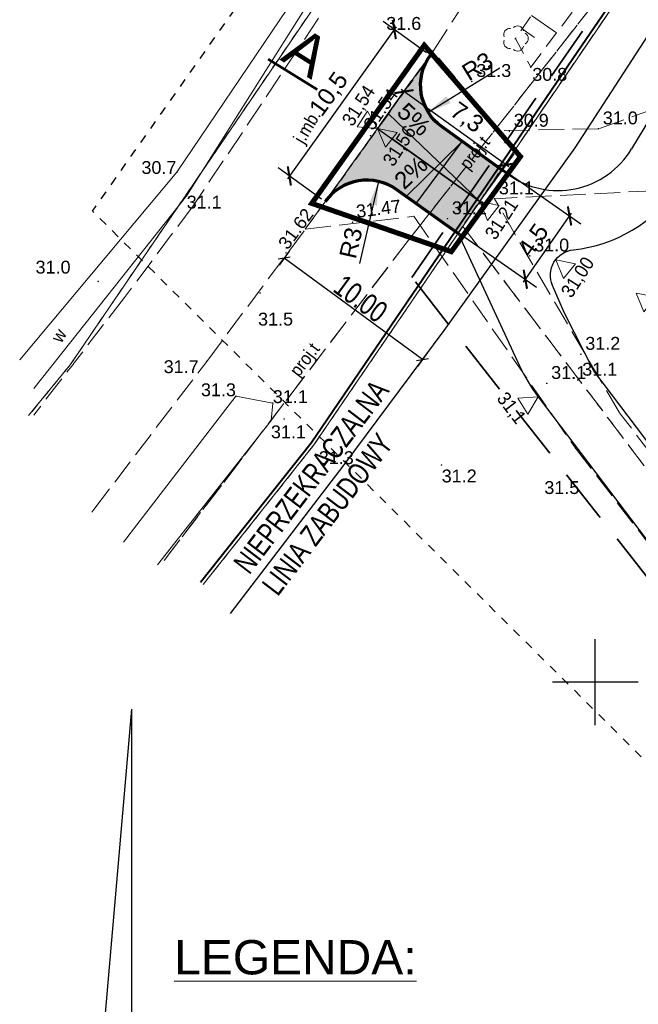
# Model space of a CAD drawing. Extents: x 5501473 to 5502075, y 5958823 to 5959120.
# Tile 3 of 8: x 5501566 to 5501603, y 5958881 to 5958939. Entities that reach past the tile are written whole.
import ezdxf
from ezdxf.enums import TextEntityAlignment as Align

# ---------------------------------------------------------------- set-up
doc = ezdxf.new("R2010")
doc.units = 0
doc.header["$LTSCALE"] = 0.5
doc.header["$PDMODE"] = 33
doc.header["$PDSIZE"] = 0.3
for name, pattern in [('1 1', [2, 1, -1]), ('2 1', [3, 2, -1]), ('3 1', [4, 3, -1]), ('DASHDOT', [25.4, 12.7, -6.35, 0, -6.35]), ('DASHED', [0.75, 0.5, -0.25]), ('EGKK', [4, 3, -1]), ('EGUG', [2, 1, -1]), ('HIDDEN', [9.524999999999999, 6.35, -3.175]), ('SUUS_P', [0.8, 0.4, -0.4])]:
    doc.linetypes.add(name, pattern=pattern)
for name, color, linetype, lineweight in [('--GRANICA DZIAŁKI', 2, 'Continuous', 40), ('--linia zabudowy', 7, 'Continuous', 30), ('--zagos.terenu', 7, 'Continuous', 30), ('A--zjazd+droga', 7, 'Continuous', 30), ('EGDE', 251, 'Continuous', 20), ('EGKK', 251, 'Continuous', 20), ('EGPG', 251, 'Continuous', 20), ('EGPG_O', 251, 'Continuous', 20), ('EGUG', 251, 'Continuous', 20), ('OTK', 251, 'Continuous', 20), ('OTK_O', 251, 'Continuous', 20), ('OTR', 251, 'Continuous', 20), ('OTRN', 251, 'Continuous', 20), ('OTRN_O', 251, 'Continuous', 18), ('OTRS', 251, 'Continuous', 20), ('OTRS_O', 251, 'Continuous', 18), ('OTZ', 251, 'Continuous', 20), ('SUT', 251, 'Continuous', 20), ('SUT_O', 251, 'Continuous', 20), ('t-kraweznik_proj', 5, 'Continuous', 70), ('t-legenda', 7, 'Continuous', 18), ('t-przekroj', 7, 'Continuous', 18), ('t-rzedna_proj', 1, 'Continuous', 18), ('t-szraf_jezdnia_proj', 4, 'Continuous', 18), ('t-wymiary', 7, 'Continuous', 13)]:
    doc.layers.add(name, color=color, linetype=linetype, lineweight=lineweight)
for name, color, linetype in [('--zakres-WZ', 181, 'Continuous'), ('PARSI', 251, 'Continuous'), ('Strzałka', 251, 'Continuous')]:
    doc.layers.add(name, color=color, linetype=linetype)
doc.styles.add('1-500', font='arial.ttf', dxfattribs={"width": 0.75, "height": 1.25})
doc.styles.add('BDOT', font='Arial.ttf', dxfattribs={"width": 0.8999999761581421})
doc.styles.add('EGBP', font='arial.ttf')
doc.styles.add('GESUT', font='Arial.ttf', dxfattribs={"width": 0.8999999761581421})
doc.styles.get("Standard").update_dxf_attribs({"font": 'arial.ttf', "width": 0.9})
doc.styles.add('to-max', font='arial.ttf', dxfattribs={"height": 1})
doc.linetypes.add('LINIA ZAB2', pattern='A,0.4,[135,RODZLIN.shx,S=0.015,R=0,X=-0.1,Y=0],0.4', length=0.8)
doc.dimstyles.new('1-500', dxfattribs={"dimtxt": 1.25, "dimasz": 0.5, "dimexe": 0.5, "dimexo": 1, "dimgap": 0.09, "dimtad": 1, "dimzin": 0, "dimdsep": 46, "dimtxsty": '1-500', "dimblk": 'OBLIQUE', "dimcen": 0.09, "dimclrt": 256, "dimadec": 0, "dimazin": 0, "dimtfac": 1, "dimtdec": 4, "dimtix": 1, "dimtofl": 0, "dimtmove": 2, "dimatfit": 3, "dimldrblk": 'OBLIQUE', "dimfxl": 0.5, "dimfxlon": 1, "dimtvp": 0.9, "dimtolj": 1, "dimtzin": 0, "dimarcsym": 0})
doc.dimstyles.new('500 ISO-25', dxfattribs={"dimscale": 0.4, "dimtxt": 1, "dimasz": 2, "dimexe": 2, "dimexo": 0.625, "dimtad": 1, "dimdec": 1, "dimzin": 1, "dimtxsty": 'to-max', "dimblk": 'ARCHTICK', "dimcen": 2.5, "dimdle": 0.5, "dimadec": 3, "dimazin": 0, "dimtfac": 1, "dimtdec": 1, "dimtmove": 0, "dimatfit": 3, "dimldrblk": 'OBLIQUE', "dimfxl": 1, "dimarcsym": 0})
doc.dimstyles.new('R500 ISO-25', dxfattribs={"dimscale": 0.4, "dimtxt": 1, "dimasz": 3.5, "dimexe": 1.25, "dimexo": 0.625, "dimtad": 1, "dimdec": 0, "dimzin": 1, "dimtxsty": 'to-max', "dimcen": 2.5, "dimadec": 0, "dimazin": 0, "dimtfac": 1, "dimtdec": 0, "dimtmove": 0, "dimatfit": 3, "dimldrblk": 'OBLIQUE', "dimfxl": 1, "dimarcsym": 0})

# ---------------------------------------------------------------- blocks, each defined once
blk = doc.blocks.new('OTRN')
at = {"layer": 'OTRN', "color": 0, "const_width": 0.09}
blk.add_lwpolyline([(-0.045, 0, 1), (0.045, 0, 1)], format="xyb", close=True, dxfattribs=at)
at = {"layer": 'OTRN_O', "color": 0, "style": 'BDOT'}
blk.add_attdef('RZEDNA', (0.5138805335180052, 0.5151789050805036), '', height=1.5, dxfattribs=at)
blk = doc.blocks.new('OTZL')
at = {"layer": 'OTZ', "color": 0, "lineweight": 18, "const_width": 0.1}
blk.add_lwpolyline([(-0.05, 0, 1), (0.05, 0, 1)], format="xyb", close=True, dxfattribs=at)
at = {"layer": 'OTZ', "color": 0, "lineweight": 18}
for centre, start, end in [((-0.647213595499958, 0.4702282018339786), 83.99999999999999, 204), ((0.247213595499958, 0.7608452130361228), 12, 132), ((0.8, 0), 300.0000000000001, 59.99999999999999), ((-0.647213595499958, -0.4702282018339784), 156, 275.9999999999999), ((0.2472135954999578, -0.7608452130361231), 227.9999999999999, 348)]:
    blk.add_arc(centre, 0.7, start, end, dxfattribs=at)
blk = doc.blocks.new('EGPG_b')
at = {"color": 0}
blk.add_wipeout([(-0.5, 0), (-0.4619397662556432, 0.19134171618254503), (-0.3535533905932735, 0.35355339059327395), (-0.19134171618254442, 0.4619397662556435), (3.0616169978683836e-17, 0.5), (0.19134171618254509, 0.4619397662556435), (0.35355339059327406, 0.3535533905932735), (0.4619397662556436, 0.19134171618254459), (0.5, 0), (0.46193976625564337, -0.19134171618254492), (0.3535533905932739, -0.35355339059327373), (0.191341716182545, -0.4619397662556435), (1.8183951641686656e-16, -0.5), (-9.184850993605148e-17, -0.5), (-0.1913417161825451, -0.4619397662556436), (-0.3535533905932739, -0.3535533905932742), (-0.46193976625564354, -0.19134171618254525), (-0.5000000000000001, -3.3306690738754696e-16)], dxfattribs=at).dxf.layer = 'EGPG'
at = {"layer": 'EGPG', "lineweight": 0}
h = blk.add_hatch(color=0, dxfattribs=at)
h.dxf.hatch_style = 1
edge = h.paths.add_edge_path()
edge.add_arc((0, 0), 0.09, 0, 360)
at = {"layer": 'EGPG_O', "color": 0, "style": 'EGBP'}
blk.add_attdef('NRP', (0.6681452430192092, 0.5173631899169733), '', height=1.5, dxfattribs=at)
blk = doc.blocks.new('OTRS')
at = {"layer": 'OTRS', "color": 0, "lineweight": -3, "const_width": 0.09}
blk.add_lwpolyline([(-0.045, 0, 1), (0.045, 0, 1)], format="xyb", close=True, dxfattribs=at)
at = {"layer": 'OTRS_O', "color": 0, "style": 'BDOT'}
blk.add_attdef('RZEDNA', (0.5138805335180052, 0.5151789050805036), '', height=1.5, dxfattribs=at)
blk = doc.blocks.new('mzsk')
at = {"layer": 'PARSI', "color": 0}
for p, q in [((0, -5), (0, 5)), ((5, 0), (-5, 0))]:
    blk.add_line(p, q, dxfattribs=at)
blk = doc.blocks.new('_Oblique')
at = {"color": 0, "linetype": 'ByBlock', "lineweight": -2}
blk.add_line((-0.5, -0.5), (0.5, 0.5), dxfattribs=at)
blk = doc.blocks.new('*D228')
at = {"layer": '--linia zabudowy', "color": 0, "linetype": 'Continuous', "lineweight": -2}
for p, q in [((5501582.151643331, 5958925.116599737), (5501581.561426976, 5958924.309354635)), ((5501589.929332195, 5958918.810560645), (5501581.856535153, 5958924.712977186)), ((5501590.224440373, 5958919.214183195), (5501589.634224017, 5958918.406938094))]:
    blk.add_line(p, q, dxfattribs=at)
at = {"layer": 'Defpoints', "color": 0}
for p in [(5501583.09, 5958926.4), (5501581.856535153, 5958924.712977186), (5501591.162797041, 5958920.497583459)]:
    blk.add_point(p, dxfattribs=at)
at = {"layer": '--linia zabudowy', "color": 0, "lineweight": -2, "xscale": 0.5, "yscale": 0.5, "zscale": 0.5}
for p, rotation in [((5501581.856535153, 5958924.712977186), 143.8276371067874), ((5501589.929332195, 5958918.810560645), 323.8276371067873)]:
    blk.add_blockref('_Oblique', p, dxfattribs=dict(at, rotation=rotation))
at = {"layer": '--linia zabudowy', "linetype": 'LINIA ZAB2', "lineweight": 5, "insert": (5501586.322684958, 5958922.349544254), "char_height": 1.25, "attachment_point": 5, "rotation": 323.82763710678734, "style": '1-500'}
blk.add_mtext('\\A1;10.00', dxfattribs=at)
blk = doc.blocks.new('_ArchTick')
at = {"color": 0, "linetype": 'ByBlock', "const_width": 0.15}
blk.add_lwpolyline([(-0.5, -0.5), (0.5, 0.5)], dxfattribs=at)
blk = doc.blocks.new('*D259')
at = {"layer": 'Defpoints', "color": 0}
for p in [(5501590.396839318, 5958932.833395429), (5501587.82048378, 5958929.143466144), (5501598.498128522, 5958927.176972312)]:
    blk.add_point(p, dxfattribs=at)
at = {"layer": 't-wymiary', "color": 0, "lineweight": -2}
for p, q in [((5501590.601819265, 5958932.690275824), (5501599.154064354, 5958926.718989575)), ((5501588.025463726, 5958929.000346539), (5501596.577708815, 5958923.02906029)), ((5501595.8072773, 5958923.323059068), (5501598.612624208, 5958927.340956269))]:
    blk.add_line(p, q, dxfattribs=at)
at = {"layer": 't-wymiary', "color": 0, "lineweight": -2, "xscale": 0.8, "yscale": 0.8, "zscale": 0.8}
for p, rotation in [((5501598.498128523, 5958927.176972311), 55.07676502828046), ((5501595.921772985, 5958923.487043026), 235.0767650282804)]:
    blk.add_blockref('_ArchTick', p, dxfattribs=dict(at, rotation=rotation))
at = {"layer": 't-wymiary', "color": 0, "linetype": 'Continuous', "insert": (5501596.444249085, 5958925.717500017), "char_height": 1, "attachment_point": 5, "rotation": 55.076765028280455, "style": 'to-max'}
blk.add_mtext('4,5', dxfattribs=at)
blk = doc.blocks.new('*D261')
at = {"layer": 'Defpoints', "color": 0}
for p in [(5501588.842647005, 5958934.422819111), (5501587.306587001, 5958932.280582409), (5501593.260322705, 5958928.01154189)]:
    blk.add_point(p, dxfattribs=at)
at = {"layer": 't-wymiary', "color": 0, "lineweight": -2}
for p, q in [((5501587.452266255, 5958932.483751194), (5501589.308820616, 5958935.072959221)), ((5501594.958917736, 5958930.037235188), (5501588.680111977, 5958934.539362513)), ((5501593.406001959, 5958928.214710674), (5501595.26255632, 5958930.803918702))]:
    blk.add_line(p, q, dxfattribs=at)
at = {"layer": 't-wymiary', "color": 0, "lineweight": -2, "xscale": 0.8, "yscale": 0.8, "zscale": 0.8}
for p, rotation in [((5501588.842647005, 5958934.422819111), 144.3581292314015), ((5501594.796382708, 5958930.153778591), 324.3581292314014)]:
    blk.add_blockref('_ArchTick', p, dxfattribs=dict(at, rotation=rotation))
at = {"layer": 't-wymiary', "color": 0, "linetype": 'Continuous', "insert": (5501592.476223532, 5958932.863958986), "char_height": 1, "attachment_point": 5, "rotation": 324.35812923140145, "style": 'to-max'}
blk.add_mtext('7,3', dxfattribs=at)
blk = doc.blocks.new('1')
at = {"layer": 't-rzedna_proj', "linetype": 'ByBlock'}
blk.add_lwpolyline([(-4.365574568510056e-11, 5.820766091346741e-11), (-0.5727598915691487, 1.036511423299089), (0.5259622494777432, 1.039004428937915), (-4.365574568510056e-11, 5.820766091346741e-11)], dxfattribs=at)
blk = doc.blocks.new('*D269')
at = {"layer": 'Defpoints', "color": 0}
for p in [(5501590.365851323, 5958936.547126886), (5501582.163035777, 5958929.50854586), (5501584.247322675, 5958928.014037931)]:
    blk.add_point(p, dxfattribs=at)
at = {"layer": 't-wymiary', "color": 0, "lineweight": -2}
for p, q in [((5501590.162682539, 5958936.69280614), (5501587.631424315, 5958938.507808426)), ((5501588.398107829, 5958938.204169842), (5501582.046492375, 5958929.346010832)), ((5501584.044153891, 5958928.159717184), (5501581.512895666, 5958929.974719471))]:
    blk.add_line(p, q, dxfattribs=at)
at = {"layer": 't-wymiary', "color": 0, "lineweight": -2, "xscale": 0.8, "yscale": 0.8, "zscale": 0.8}
for p, rotation in [((5501588.281564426, 5958938.041634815), 54.35812925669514), ((5501582.163035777, 5958929.50854586), 234.3581292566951)]:
    blk.add_blockref('_ArchTick', p, dxfattribs=dict(at, rotation=rotation))
at = {"layer": 't-wymiary', "color": 0, "linetype": 'Continuous', "insert": (5501584.513795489, 5958934.246530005), "char_height": 1, "attachment_point": 5, "rotation": 54.358129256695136, "style": 'to-max'}
blk.add_mtext('10,5', dxfattribs=at)
blk = doc.blocks.new('*D272')
at = {"layer": 'Defpoints', "color": 0}
for p in [(5501592.803876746, 5958934.798975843), (5501590.250574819, 5958933.22396814)]:
    blk.add_point(p, dxfattribs=at)
at = {"layer": 't-wymiary', "color": 0, "lineweight": -2}
blk.add_line((5501590.250574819, 5958933.22396814), (5501594.430330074, 5958935.80225575), dxfattribs=at)
blk.add_arc((5501592.803876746, 5958934.798975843), 2.999999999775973, 149.1341601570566, 221.2287998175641, dxfattribs=at)
at = {"layer": 't-wymiary', "color": 0}
blk.add_solid([(5501591.319615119, 5958934.157561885), (5501591.564616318, 5958933.760381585), (5501590.250574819, 5958933.22396814)], dxfattribs=at)
at = {"layer": 't-wymiary', "color": 0, "linetype": 'Continuous', "insert": (5501593.132728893, 5958935.895377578), "char_height": 1, "attachment_point": 5, "rotation": 31.66841611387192, "style": 'to-max'}
blk.add_mtext('R3', dxfattribs=at)
blk = doc.blocks.new('*D273')
at = {"layer": 'Defpoints', "color": 0}
for p in [(5501587.357760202, 5958929.189559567), (5501586.685348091, 5958926.265886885)]:
    blk.add_point(p, dxfattribs=at)
at = {"layer": 't-wymiary', "color": 0, "lineweight": -2}
blk.add_line((5501587.357760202, 5958929.189559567), (5501586.257021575, 5958924.403507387), dxfattribs=at)
at = {"layer": 't-wymiary', "color": 0}
blk.add_solid([(5501587.271364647, 5958927.772880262), (5501586.816571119, 5958927.877477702), (5501587.357760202, 5958929.189559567)], dxfattribs=at)
at = {"layer": 't-wymiary', "color": 0, "linetype": 'Continuous', "insert": (5501585.752447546, 5958925.602609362), "char_height": 1, "attachment_point": 5, "rotation": 77.04784235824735, "style": 'to-max'}
blk.add_mtext('R3', dxfattribs=at)

msp = doc.modelspace()

# ---------------------------------------------------------------- linework, layer by layer
at = {"layer": '--zagos.terenu', "color": 6, "linetype": 'Continuous'}
msp.add_line((5501593.348552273, 5958928.141096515), (5501593.346626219, 5958928.140999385), dxfattribs=at)
at = {"linetype": 'Continuous'}
msp.add_line((5501595.999392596, 5958928.274776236), (5501595.999392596, 5958928.274776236), dxfattribs=at)
at = {"flags": 128}
for points in [[(5501572.95260011, 5958898.426912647), (5501570.710543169, 5958872.390122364), (5501575.194657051, 5958872.390122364)], [(5501572.95260011, 5958898.426912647), (5501572.95260011, 5958860.31194465)]]:
    msp.add_lwpolyline(points, dxfattribs=at)
at = {"layer": 'A--zjazd+droga', "linetype": 'Continuous'}
for p, q in [((5501591.995793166, 5958926.151297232), (5501595.578953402, 5958918.448939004)), ((5501596.674834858, 5958916.62845797), (5501613.15667921, 5958894.871619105))]:
    msp.add_line(p, q, dxfattribs=at)
at = {"layer": 'A--zjazd+droga', "linetype": 'Continuous', "flags": 128}
msp.add_lwpolyline([(5501603.54, 5958933.46), (5501602.107671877, 5958931.081133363)], dxfattribs=at)
for points in [[(5501594.557509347, 5958929.850046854), (5501594.910605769, 5958929.596864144, 0.4378743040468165), (5501602.107671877, 5958931.081133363)], [(5501613.156679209, 5958894.871619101), (5501615.98074464, 5958896.939918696), (5501599.914964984, 5958918.147531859), (5501598.196982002, 5958921.513615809), (5501597.505593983, 5958923.125165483, -0.5047866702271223), (5501598.72510278, 5958925.208118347, 0.2174366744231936), (5501604.801567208, 5958928.805734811, 0.4378743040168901)]]:
    msp.add_lwpolyline(points, format="xyb", dxfattribs=at)
at = {"layer": 'A--zjazd+droga', "linetype": 'Continuous'}
msp.add_arc((5501604.64586379, 5958922.666893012), 10.00000000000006, 204.9479906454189, 217.1456671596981, dxfattribs=at)
at = {"layer": 'OTK', "linetype": '3 1', "lineweight": 18}
for points in [[(5501647.029968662, 5958855.532540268), (5501646.05, 5958856.64), (5501641.25, 5958861), (5501627.72, 5958881.52), (5501601.41, 5958915.699999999), (5501594.12, 5958928.18), (5501594.12, 5958928.18)], [(5501570.643546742, 5958909.907094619), (5501570.7601139, 5958910.059927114)]]:
    msp.add_lwpolyline(points, dxfattribs=at)
at = {"layer": 'OTK', "lineweight": 18}
msp.add_lwpolyline([(5501574.47554132, 5958906.835955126), (5501581.1, 5958915.25), (5501581.2, 5958916.27), (5501579.05, 5958916.67), (5501572.489016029, 5958908.15871855)], dxfattribs=at)
at = {"layer": 'OTR', "linetype": '2 1', "lineweight": 18}
for p, q in [((5501596.24, 5958935.85), (5501611.63, 5958956.31)), ((5501601.38, 5958946.16), (5501595.34, 5958937.52)), ((5501595.34, 5958937.52), (5501596.24, 5958935.85))]:
    msp.add_line(p, q, dxfattribs=at)
at = {"layer": 'OTR'}
for p, q in [((5501596.283183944, 5958938.869190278), (5501597.743261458, 5958937.848487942)), ((5501595.73142111, 5958938.07991364), (5501596.447719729, 5958937.579167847))]:
    msp.add_line(p, q, dxfattribs=at)
at = {"layer": 't-kraweznik_proj', "linetype": 'DASHED', "lineweight": 30, "ltscale": 2}
msp.add_line((5501590.228763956, 5958936.338064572), (5501584.247322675, 5958928.014037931), dxfattribs=at)
at = {"layer": 't-przekroj', "lineweight": 50}
msp.add_line((5501580.932133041, 5958936.325657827), (5501583.79483785, 5958934.541878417), dxfattribs=at)
at = {"layer": 't-rzedna_proj', "color": 3, "linetype": 'ByBlock'}
msp.add_lwpolyline([(5501602.373209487, 5958922.685970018), (5501602.83155741, 5958921.594032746), (5501603.514555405, 5958922.454678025), (5501602.373209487, 5958922.685970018)], dxfattribs=at)

# ---------------------------------------------------------------- block references
at = {"layer": 'OTRN'}
ref = msp.add_blockref('OTRN', (5501590.54, 5958936.79), dxfattribs=dict(at, xscale=0.5, yscale=0.5, zscale=0.5, rotation=360))
ref.add_attrib('RZEDNA', '31.6', (5501587.812015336, 5958938.025189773, 31.6), dxfattribs={"layer": 'OTRN_O', "color": 0, "height": 0.75, "style": 'BDOT'})
at = {"layer": 'OTRN', "xscale": 0.5, "yscale": 0.5, "zscale": 0.5}
for p, values in [((5501592.8, 5958935.02, 31.3), {'RZEDNA': '31.3'}), ((5501594.99, 5958932.12, 30.94), {'RZEDNA': '30.9'}), ((5501600.18, 5958932.26, 30.99), {'RZEDNA': '31.0'}), ((5501594.12, 5958928.18, 31.2), {'RZEDNA': '31.1'}), ((5501591.38, 5958927.02, 31.05), {'RZEDNA': '31.1'}), ((5501596.18, 5958924.85, 31.02), {'RZEDNA': '31.0'}), ((5501599.16, 5958919.12, 31.15), {'RZEDNA': '31.2'}), ((5501597.17, 5958917.42, 31.09), {'RZEDNA': '31.1'}), ((5501598.98, 5958917.61, 31.12), {'RZEDNA': '31.1'})]:
    msp.add_blockref('OTRN', p, dxfattribs=at).add_auto_attribs(values)
at = {"layer": 'OTRN'}
ref = msp.add_blockref('OTRN', (5501596.24, 5958935.85), dxfattribs=dict(at, xscale=0.5, yscale=0.5, zscale=0.5, rotation=360))
ref.add_attrib('RZEDNA', '30.8', dxfattribs={"layer": 'OTRN_O', "color": 0, "height": 0.75, "style": 'BDOT'}).set_placement((5501596.324975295, 5958935.803529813, 30.8), align=Align.TOP_LEFT)
ref = msp.add_blockref('OTRN', (5501575.61, 5958929.72), dxfattribs=dict(at, xscale=0.5, yscale=0.5, zscale=0.5, rotation=360))
ref.add_attrib('RZEDNA', '30.7', dxfattribs={"layer": 'OTRN_O', "color": 0, "height": 0.75, "style": 'BDOT'}).set_placement((5501573.539718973, 5958930.376247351, 30.7), align=Align.TOP_LEFT)
ref = msp.add_blockref('OTRN', (5501576.18, 5958928.36), dxfattribs=dict(at, xscale=0.5, yscale=0.5, zscale=0.5, rotation=360))
ref.add_attrib('RZEDNA', '31.1', dxfattribs={"layer": 'OTRN_O', "color": 0, "height": 0.75, "style": 'BDOT'}).set_placement((5501576.18, 5958928.36, 31.1), align=Align.TOP_LEFT)
ref = msp.add_blockref('OTRN', (5501571.02, 5958923.36), dxfattribs=dict(at, xscale=0.5, yscale=0.5, zscale=0.5, rotation=360))
ref.add_attrib('RZEDNA', '31.0', (5501567.37, 5958923.82, 31), dxfattribs={"layer": 'OTRN_O', "color": 0, "height": 0.75, "style": 'BDOT'})
ref = msp.add_blockref('OTRN', (5501580.46, 5958922.69), dxfattribs=dict(at, xscale=0.5, yscale=0.5, zscale=0.5, rotation=360))
ref.add_attrib('RZEDNA', '31.5', (5501580.34, 5958920.79, 31.5), dxfattribs={"layer": 'OTRN_O', "color": 0, "height": 0.75, "style": 'BDOT'})
ref = msp.add_blockref('OTRN', (5501577.35, 5958918.7), dxfattribs=dict(at, xscale=0.5, yscale=0.5, zscale=0.5, rotation=360))
ref.add_attrib('RZEDNA', '31.7', (5501574.838765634, 5958918.016391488, 31.7), dxfattribs={"layer": 'OTRN_O', "color": 0, "height": 0.75, "style": 'BDOT'})
ref = msp.add_blockref('OTRN', (5501579.05, 5958916.67), dxfattribs=dict(at, xscale=0.5, yscale=0.5, zscale=0.5, rotation=360))
ref.add_attrib('RZEDNA', '31.3', dxfattribs={"layer": 'OTRN_O', "color": 0, "height": 0.75, "style": 'BDOT'}).set_placement((5501579.05, 5958916.67, 31.3), align=Align.RIGHT)
ref = msp.add_blockref('OTRN', (5501581.2, 5958916.27), dxfattribs=dict(at, xscale=0.5, yscale=0.5, zscale=0.5, rotation=360))
ref.add_attrib('RZEDNA', '31.1', (5501581.2, 5958916.27, 31.1), dxfattribs={"layer": 'OTRN_O', "color": 0, "height": 0.75, "style": 'BDOT'})
ref = msp.add_blockref('OTRN', (5501581.1, 5958915.25), dxfattribs=dict(at, xscale=0.5, yscale=0.5, zscale=0.5, rotation=360))
ref.add_attrib('RZEDNA', '31.1', dxfattribs={"layer": 'OTRN_O', "color": 0, "height": 0.75, "style": 'BDOT'}).set_placement((5501581.09004165, 5958914.969532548, 31.1), align=Align.TOP_LEFT)
ref = msp.add_blockref('OTRN', (5501581.86, 5958915.34), dxfattribs=dict(at, xscale=0.5, yscale=0.5, zscale=0.5, rotation=360))
ref.add_attrib('RZEDNA', '31.3', (5501583.879391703, 5958912.711806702, 31.3), dxfattribs={"layer": 'OTRN_O', "color": 0, "height": 0.75, "style": 'BDOT'})
ref = msp.add_blockref('OTRN', (5501598.85, 5958913.64), dxfattribs=dict(at, xscale=0.5, yscale=0.5, zscale=0.5, rotation=360))
ref.add_attrib('RZEDNA', '31.5', (5501597.03, 5958910.97, 31.5), dxfattribs={"layer": 'OTRN_O', "color": 0, "height": 0.75, "style": 'BDOT'})
ref = msp.add_blockref('OTRN', (5501591.03, 5958912.66), dxfattribs=dict(at, xscale=0.5, yscale=0.5, zscale=0.5, rotation=360))
ref.add_attrib('RZEDNA', '31.2', (5501591.045668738, 5958911.645980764, 31.2), dxfattribs={"layer": 'OTRN_O', "color": 0, "height": 0.75, "style": 'BDOT'})
at = {"layer": 'OTRS'}
ref = msp.add_blockref('OTRS', (5501586.894397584, 5958931.853070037, 31.54), dxfattribs=dict(at, xscale=0.5, yscale=0.5, zscale=0.5))
ref.add_attrib('RZEDNA', '31.54', (5501587.037499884, 5958932.110654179, 31.54), dxfattribs={"layer": 'OTRS_O', "color": 0, "height": 0.75, "rotation": 414.8657187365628, "style": 'BDOT'})
ref = msp.add_blockref('OTRS', (5501585.85, 5958926.81, 31.47), dxfattribs=dict(at, xscale=0.5, yscale=0.5, zscale=0.5))
ref.add_attrib('RZEDNA', '31.47', (5501586.106940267, 5958927.067589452, 31.47), dxfattribs={"layer": 'OTRS_O', "color": 0, "height": 0.75, "rotation": 367.1819243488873, "style": 'BDOT'})
ref = msp.add_blockref('OTRS', (5501581.968967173, 5958925.030775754, 31.62), dxfattribs=dict(at, xscale=0.5, yscale=0.5, zscale=0.5))
ref.add_attrib('RZEDNA', '31.62', (5501582.060231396, 5958925.155938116, 31.62), dxfattribs={"layer": 'OTRS_O', "color": 0, "height": 0.75, "rotation": 413.5521101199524, "style": 'BDOT'})
at = {"layer": 'OTZ', "xscale": 0.5, "yscale": 0.5, "zscale": 0.5, "rotation": 360}
msp.add_blockref('OTZL', (5501595.34, 5958937.52), dxfattribs=at)
at = {"layer": 'PARSI', "xscale": 0.5, "yscale": 0.5, "zscale": 0.5}
msp.add_blockref('mzsk', (5501600, 5958900), dxfattribs=at)
at = {"layer": 't-kraweznik_proj', "rotation": 57.0213577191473}
msp.add_blockref('1', (5501587.306587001, 5958932.280582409), dxfattribs=at)
at = {"layer": 't-kraweznik_proj', "xscale": -1}
for p, rotation in [((5501587.306587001, 5958932.280582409), 231.6949007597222), ((5501593.261750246, 5958928.010518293), 231.6949007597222), ((5501597.695345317, 5958924.626020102), 231.6949007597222), ((5501596.672961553, 5958916.62534621), 122.1023868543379)]:
    msp.add_blockref('1', p, dxfattribs=dict(at, rotation=rotation))

# ---------------------------------------------------------------- texts
at = {"layer": 'OTK_O', "char_height": 0.75, "attachment_point": 5, "rotation": 59.264462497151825, "style": 'BDOT'}
for s, insert in [('j.mb.', (5501583.29, 5958932.33)), ('w', (5501568.723996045, 5958920.203480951))]:
    msp.add_mtext(s, dxfattribs=dict(at, insert=insert))
at = {"layer": 'SUT_O', "insert": (5501582.89, 5958917.61), "char_height": 0.75, "attachment_point": 7, "rotation": 52.65424841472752, "style": 'GESUT', "bg_fill": 3, "box_fill_scale": 1.1, "bg_fill_color": 256, "bg_fill_transparency": 0}
msp.add_mtext('proj.t', dxfattribs=at)
at = {"layer": 't-legenda', "insert": (5501575.45097198, 5958884.969088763), "char_height": 2, "width": 35.67604537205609, "attachment_point": 1, "rotation": 359.9999705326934, "style": 'to-max'}
msp.add_mtext('{\\LLEGENDA:}', dxfattribs=at)
at = {"layer": 't-przekroj', "insert": (5501582.857070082, 5958938.325965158), "char_height": 2.4, "width": 15.17541676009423, "attachment_point": 1, "rotation": 327.7827515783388, "style": 'to-max'}
msp.add_mtext('A', dxfattribs=at)
at = {"layer": 't-rzedna_proj', "width": 0.196597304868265, "attachment_point": 1}
for s, insert, char_height, rotation in [('31,54', (5501585.173015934, 5958932.773759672), 0.7984, 57.13120107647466), ('31,56', (5501587.554894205, 5958930.431946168), 0.7984, 57.13120107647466), ('31,21', (5501593.51005745, 5958926.161882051), 0.7984, 57.13120107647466), ('31,00', (5501597.943652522, 5958922.77738386), 0.7984, 57.13120107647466), ('31,1', (5501594.848094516, 5958917.011316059), 0.7983999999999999, 307.5386871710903)]:
    msp.add_mtext(s, dxfattribs=dict(at, insert=insert, char_height=char_height, rotation=rotation))
at = {"layer": 't-wymiary', "char_height": 1, "width": 3.114849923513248, "attachment_point": 1, "style": 'to-max'}
for s, insert, rotation in [('5%', (5501589.046215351, 5958933.870430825), 316.76621826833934), ('2%', (5501588.172407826, 5958929.385143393), 43.29454123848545)]:
    msp.add_mtext(s, dxfattribs=dict(at, insert=insert, rotation=rotation))

# ---------------------------------------------------------------- dimensions: what is measured, and where the dimension line sits
at = {"layer": 't-wymiary'}
dim = msp.add_linear_dim(base=(5501582.163035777, 5958929.50854586), p1=(5501590.365851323, 5958936.547126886), p2=(5501584.247322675, 5958928.014037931), angle=234.3581292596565, dimstyle='500 ISO-25', override={"dimtxt": 1}, dxfattribs=at)
dim.commit()
dim.dimension.update_dxf_attribs({"geometry": '*D269', "text_midpoint": (5501585.204975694, 5958933.750929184), "dimtype": 161})
for center, mpoint, picture, middle in [((5501592.803876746, 5958934.798975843), (5501590.250574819, 5958933.22396814), '*D272', (5501593.531993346, 5958935.24811554)), ((5501586.685348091, 5958926.265886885), (5501587.357760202, 5958929.189559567), '*D273', (5501586.49359857, 5958925.432152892))]:
    dim = msp.add_radius_dim(center=center, mpoint=mpoint, text='R3', dimstyle='R500 ISO-25', override={"dimtxt": 1}, dxfattribs=at)
    dim.commit()
    dim.dimension.update_dxf_attribs({"geometry": picture, "text_midpoint": middle, "dimtype": 164})

# ---------------------------------------------------------------- next in the draw order: linework, layer by layer
at = {"layer": 'SUT', "linetype": '3 1', "lineweight": 18}
msp.add_lwpolyline([(5501617.38, 5958945.79), (5501617.98, 5958946.2), (5501618.71, 5958947.52), (5501612.18, 5958951.27), (5501611.17, 5958951.85), (5501609.04, 5958953.07), (5501605.12, 5958946.17), (5501589.11, 5958925.77), (5501582.89, 5958917.61), (5501575.14342771, 5958907.461852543)], dxfattribs=at)

# ---------------------------------------------------------------- next in the draw order: dimensions: what is measured, and where the dimension line sits
at = {"layer": '--linia zabudowy', "linetype": 'Continuous', "lineweight": 5}
dim = msp.add_aligned_dim(p1=(5501591.162797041, 5958920.497583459), p2=(5501583.09, 5958926.4), distance=2.0898520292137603, dimstyle='1-500', override={"dimtxt": 1.25}, dxfattribs=at)
dim.commit()
dim.dimension.update_dxf_attribs({"geometry": '*D228', "text_midpoint": (5501586.322684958, 5958922.349544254)})

# ---------------------------------------------------------------- next in the draw order: texts
at = {"layer": 'SUT_O', "insert": (5501593.05, 5958930.79), "char_height": 0.75, "attachment_point": 5, "rotation": 51.692252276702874, "style": 'GESUT', "bg_fill": 3, "box_fill_scale": 1.1, "bg_fill_color": 256, "bg_fill_transparency": 0}
msp.add_mtext('proj.t', dxfattribs=at)

# ---------------------------------------------------------------- next in the draw order: hatches: boundary and pattern name
at = {"layer": 't-szraf_jezdnia_proj', "ltscale": 3}
h = msp.add_hatch(dxfattribs=at)
h.set_pattern_fill('DOTS', color=256, scale=2, angle=-41.34694202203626, style=2)
h.set_pattern_definition([(-41.34694202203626, (-31210.76385086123, 1997.678270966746), (0.1294973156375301, 0.05255183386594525), [0, -0.125])])
edge = h.paths.add_edge_path()
edge.add_line((5501594.526536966, 5958929.872255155), (5501591.996963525, 5958926.148781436))
edge.add_line((5501591.996963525, 5958926.148781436), (5501588.433499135, 5958928.703912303))
edge.add_arc((5501586.686145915, 5958926.261045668), 3.003471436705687, 54.42431393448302, 144.2919445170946)
edge.add_line((5501584.247322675, 5958928.014037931), (5501590.365851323, 5958936.547126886))
edge.add_arc((5501592.936189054, 5958934.768740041), 3.125587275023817, 145.321089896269, 221.6810657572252)
edge.add_line((5501590.601819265, 5958932.690275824), (5501594.526536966, 5958929.872255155))

# ---------------------------------------------------------------- next in the draw order: linework, layer by layer
at = {"layer": '--zakres-WZ', "linetype": 'HIDDEN', "lineweight": 35}
msp.add_lwpolyline([(5501589.302428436, 5958923.596032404), (5501605.119020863, 5958946.432486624), (5501622.331305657, 5958936.64133121), (5501627.435474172, 5958946.919247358), (5501630.62740573, 5958945.227607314), (5501625.176825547, 5958934.408521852), (5501651.068545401, 5958901.343670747), (5501623.81292859, 5958879.625390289)], close=True, dxfattribs=at)
at = {"linetype": 'DASHDOT'}
msp.add_line((5501593.260322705, 5958928.01154189), (5501587.306587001, 5958932.280582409), dxfattribs=at)
at = {"linetype": 'Continuous', "flags": 128}
msp.add_lwpolyline([(5501587.306587, 5958932.280582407), (5501593.261750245, 5958928.010518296), (5501587.948815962, 5958933.12704096)], close=True, dxfattribs=at)
msp.add_lwpolyline([(5501589.559398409, 5958927.896602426), (5501592.24440911, 5958931.508622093), (5501588.977418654, 5958928.313902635)], dxfattribs=at)
at = {"layer": 'EGDE', "lineweight": 18}
for points in [[(5501601.139079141, 5958969.296107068), (5501599.28, 5958965.11), (5501593.25, 5958953.5), (5501569.38, 5958918.49), (5501566.962714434, 5958915.541871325)], [(5501660.128581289, 5958931.433266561), (5501651.95, 5958919.55), (5501605.45, 5958945.9), (5501583.6, 5958913.84), (5501577.14902105, 5958905.700847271)]]:
    msp.add_lwpolyline(points, dxfattribs=at)
at = {"layer": 'EGKK', "linetype": 'EGKK', "lineweight": 18}
msp.add_lwpolyline([(5501659.730566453, 5958930.854961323), (5501651.95, 5958919.55), (5501605.45, 5958945.9), (5501592.28, 5958926.57), (5501641.46, 5958861.65), (5501646.828920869, 5958855.593583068)], dxfattribs=at)
at = {"layer": 'EGUG', "linetype": 'EGUG', "lineweight": 18}
for points in [[(5501601.086949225, 5958969.176533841), (5501599.28, 5958965.11), (5501593.25, 5958953.5), (5501569.38, 5958918.49), (5501566.921512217, 5958915.49162098)], [(5501660.190395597, 5958931.523081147), (5501651.95, 5958919.55), (5501605.45, 5958945.9), (5501592.28, 5958926.57), (5501641.46, 5958861.65), (5501646.840723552, 5958855.58026904)]]:
    msp.add_lwpolyline(points, dxfattribs=at)
at = {"layer": 'OTK', "linetype": '3 1', "lineweight": 18}
msp.add_lwpolyline([(5501603.54, 5958933.46), (5501603.54, 5958933.46), (5501609.26, 5958942.96), (5501613.44, 5958940.53), (5501610.46, 5958935.47), (5501609.93, 5958933.27), (5501612.14, 5958932.69), (5501620.49, 5958933.52), (5501622.22, 5958935.41), (5501626.92, 5958932.7), (5501624.82, 5958931.73), (5501615.68, 5958930.05), (5501603.44, 5958928.65), (5501594.12, 5958928.18), (5501594.12, 5958928.18)], dxfattribs=at)
at = {"layer": 't-kraweznik_proj', "linetype": 'DASHED', "lineweight": 30, "ltscale": 2}
msp.add_line((5501591.996963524, 5958926.148781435), (5501594.526536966, 5958929.872255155), dxfattribs=at)
at = {"layer": 't-kraweznik_proj', "color": 6, "linetype": 'SUUS_P', "ltscale": 3, "const_width": 0.3}
msp.add_lwpolyline([(5501591.606457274, 5958925.096701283), (5501595.635414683, 5958930.637478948), (5501590.029088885, 5958937.128556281), (5501583.472499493, 5958927.91017927)], close=True, dxfattribs=at)
at = {"layer": 't-kraweznik_proj'}
for points in [[(5501594.622836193, 5958929.803056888), (5501591.064572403, 5958932.36542513, -0.414213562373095), (5501590.383207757, 5958936.552995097)], [(5501591.996963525, 5958926.148781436), (5501588.433499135, 5958928.703912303, 0.414213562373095), (5501584.247322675, 5958928.014037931)]]:
    msp.add_lwpolyline(points, format="xyb", dxfattribs=at)

# ---------------------------------------------------------------- next in the draw order: dimensions: what is measured, and where the dimension line sits
at = {"layer": 't-wymiary'}
for base, p1, p2, angle, picture, middle in [((5501588.842647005, 5958934.422819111), (5501593.260322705, 5958928.01154189), (5501587.306587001, 5958932.280582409), 144.35812923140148, '*D261', (5501591.980622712, 5958932.172778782)), ((5501598.498128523, 5958927.176972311), (5501587.82048378, 5958929.143466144), (5501590.396839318, 5958932.833395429), 55.076765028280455, '*D259', (5501597.139951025, 5958925.231752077))]:
    dim = msp.add_linear_dim(base=base, p1=p1, p2=p2, angle=angle, dimstyle='500 ISO-25', override={"dimtxt": 1}, dxfattribs=at)
    dim.commit()
    dim.dimension.update_dxf_attribs({"geometry": picture, "text_midpoint": middle, "dimtype": 161})

# ---------------------------------------------------------------- next in the draw order: block references
at = {"layer": 'EGPG', "xscale": 0.5, "yscale": 0.5, "zscale": 0.5, "rotation": 360}
for p in [(5501569.38, 5958918.49), (5501583.6, 5958913.84)]:
    msp.add_blockref('EGPG_b', p, dxfattribs=at)

# ---------------------------------------------------------------- next in the draw order: linework, layer by layer
at = {"layer": '--GRANICA DZIAŁKI', "linetype": 'Continuous', "flags": 128}
msp.add_lwpolyline([(5501576.992282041, 5958905.825076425), (5501583.438791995, 5958913.958590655), (5501598.699728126, 5958936.347628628), (5501605.388397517, 5958946.16478727), (5501651.889153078, 5958919.814359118), (5501660.025644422, 5958931.636470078)], dxfattribs=at)
at = {"layer": '--linia zabudowy', "linetype": 'LINIA ZAB2', "ltscale": 10}
msp.add_lwpolyline([(5501617.070713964, 5958962.244031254), (5501614.243258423, 5958955.721692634), (5501613.254010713, 5958953.413447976), (5501598.801584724, 5958931.15087259), (5501591.162797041, 5958920.497583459), (5501585.334582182, 5958912.679246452), (5501578.719372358, 5958904.005971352)], dxfattribs=at)
at = {"layer": 'EGDE', "lineweight": 18}
for points in [[(5501567.334490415, 5958915.99529042), (5501569.38, 5958918.49), (5501593.25, 5958953.5), (5501599.28, 5958965.11), (5501601.240412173, 5958969.524279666)], [(5501577.805816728, 5958906.529521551), (5501583.6, 5958913.84), (5501605.45, 5958945.9), (5501608.46, 5958951.15), (5501615.962584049, 5958965.425750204)]]:
    msp.add_lwpolyline(points, dxfattribs=at)
at = {"layer": 'EGUG', "linetype": 'EGUG', "lineweight": 18}
for points in [[(5501567.164932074, 5958915.788496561), (5501569.38, 5958918.49), (5501593.25, 5958953.5), (5501599.28, 5958965.11), (5501600.976446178, 5958968.927847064)], [(5501577.76274187, 5958906.47517432), (5501583.6, 5958913.84), (5501592.28, 5958926.57), (5501605.45, 5958945.9), (5501608.46, 5958951.15), (5501615.994924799, 5958965.487287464)], [(5501646.84434834, 5958855.576180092), (5501641.46, 5958861.65), (5501592.28, 5958926.57), (5501583.6, 5958913.84), (5501577.89962698, 5958906.647881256)]]:
    msp.add_lwpolyline(points, dxfattribs=at)
at = {"layer": 'OTK', "linetype": '3 1', "lineweight": 18}
for points in [[(5501602.12518346, 5958968.909389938), (5501598.33, 5958960.31), (5501576.56, 5958927.77), (5501572.56, 5958922.43), (5501567.265630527, 5958915.573963)], [(5501570.768149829, 5958910.070463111), (5501577.35, 5958918.7), (5501583.09, 5958926.4), (5501590.54, 5958936.79), (5501604.4, 5958958.14), (5501605.06, 5958959.68), (5501607.895726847, 5958966.221418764)], [(5501603.54, 5958933.46), (5501600.18, 5958932.26), (5501594.4, 5958932.15), (5501590.54, 5958936.79), (5501583.09, 5958926.4), (5501589.42, 5958927.16), (5501598.85, 5958913.64), (5501623.95, 5958880.79), (5501639, 5958859.47), (5501644.54561763, 5958853.722413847)]]:
    msp.add_lwpolyline(points, dxfattribs=at)
at = {"layer": 'OTK', "lineweight": 18}
msp.add_lwpolyline([(5501567.274629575, 5958917.122790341), (5501576.18, 5958928.36), (5501597.72, 5958962.45), (5501575.61, 5958929.72), (5501566.44298703, 5958918.790366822)], dxfattribs=at)
at = {"layer": 'Strzałka', "linetype": '1 1', "flags": 128}
msp.add_lwpolyline([(5501596.573893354, 5958964.16431792), (5501642.355500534, 5958940.252363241), (5501666.437647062, 5958909.985444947), (5501621.789517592, 5958876.647584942), (5501570.687713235, 5958927.460063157), (5501596.573893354, 5958964.16431792)], dxfattribs=at)
at = {"layer": 'SUT', "linetype": '3 1', "lineweight": 18}
msp.add_lwpolyline([(5501574.86439715, 5958907.100795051), (5501589.11, 5958925.77), (5501605.12, 5958946.17), (5501609.04, 5958953.07), (5501618.71, 5958947.52), (5501617.98, 5958946.2), (5501617.38, 5958945.79)], dxfattribs=at)

# ---------------------------------------------------------------- next in the draw order: texts
at = {"layer": '--linia zabudowy', "linetype": 'LINIA ZAB2', "ltscale": 10, "insert": (5501578.832008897, 5958906.976576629), "char_height": 1.25, "width": 27.21426009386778, "attachment_point": 1, "rotation": 52.66680426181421, "line_spacing_factor": 0.8, "style": '1-500'}
msp.add_mtext('\\pxsm1,;NIEPRZEKRACZALNA \\PLINIA ZABUDOWY', dxfattribs=at)

doc.saveas('drawing.dxf')
